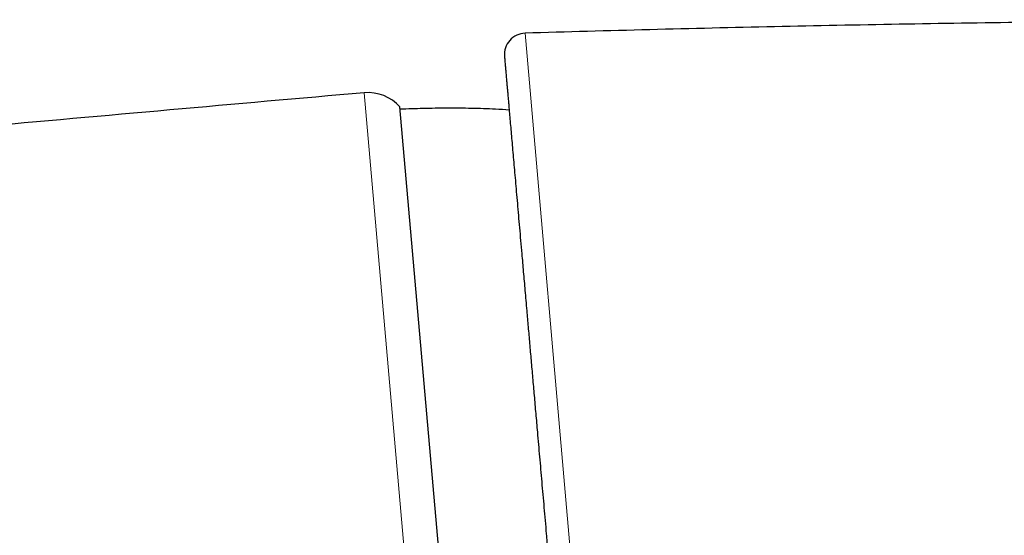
# Model space of a CAD drawing. Header units: millimetres. Extents: x 8 to 801, y 12 to 763.
# Tile 132 of 157: x 412 to 435, y 527 to 539. Entities that reach past the tile are written whole.
import ezdxf

# ---------------------------------------------------------------- set-up
doc = ezdxf.new("R2010")
doc.units = ezdxf.units.MM

msp = doc.modelspace()

# ---------------------------------------------------------------- linework, layer by layer
at = {"color": 252, "linetype": 'Continuous', "lineweight": 0}
for p, q in [((423.71, 538.788), (426.812, 503.332)), ((423.991, 491.067), (419.939, 537.39))]:
    msp.add_line(p, q, dxfattribs=at)
at = {"color": 7, "linetype": 'Continuous', "lineweight": 30}
msp.add_line((424.757, 491.541), (420.775, 537.057), dxfattribs=at)
for centre, radius, start, end in [((423.725, 538.288), 0.5, 91.7184, 185), ((732.242, -3022.939), 3574, 95.01301, 95.159686), ((420.026, 536.394), 1, 41.5268, 95.013)]:
    msp.add_arc(centre, radius, start, end, dxfattribs=at)
for points, knots in [([(445.846, 539.102), (445.412, 539.103), (443.944, 539.106), (441.441, 539.098), (438.397, 539.077), (435.411, 539.044), (432.486, 538.998), (429.56, 538.941), (426.635, 538.872), (424.685, 538.816), (423.71, 538.788)], [0, 0, 0, 0, 0.058801, 0.198984, 0.339168, 0.471341, 0.603511, 0.735679, 0.867842, 1, 1, 1, 1]), ([(423.227, 538.243), (423.227, 538.244), (423.227, 538.245), (423.228, 538.234), (423.23, 538.209), (423.234, 538.168), (423.238, 538.113), (423.245, 538.044), (423.251, 537.975), (423.256, 537.916), (423.26, 537.871), (423.264, 537.823), (423.268, 537.772), (423.273, 537.718), (423.279, 537.651), (423.286, 537.569), (423.295, 537.467), (423.304, 537.363), (423.313, 537.257), (423.323, 537.149), (423.333, 537.035), (423.343, 536.917), (423.354, 536.796), (423.366, 536.65), (423.382, 536.476), (423.4, 536.269), (423.419, 536.05), (423.439, 535.821), (423.46, 535.581), (423.482, 535.33), (423.505, 535.068), (423.529, 534.796), (423.553, 534.515), (423.579, 534.223), (423.605, 533.922), (423.629, 533.647), (423.651, 533.401), (423.669, 533.188), (423.688, 532.971), (423.708, 532.748), (423.728, 532.516), (423.753, 532.233), (423.782, 531.898), (423.816, 531.509), (423.851, 531.111), (423.887, 530.704), (423.923, 530.288), (423.96, 529.862), (423.994, 529.478), (424.024, 529.139), (424.049, 528.849), (424.075, 528.556), (424.1, 528.26), (424.127, 527.961), (424.153, 527.659), (424.18, 527.353), (424.209, 527.018), (424.241, 526.653), (424.276, 526.256), (424.311, 525.853), (424.347, 525.444), (424.387, 524.989), (424.431, 524.488), (424.478, 523.943), (424.526, 523.392), (424.575, 522.835), (424.624, 522.273), (424.674, 521.706), (424.724, 521.133), (424.774, 520.557), (424.825, 519.978), (424.876, 519.396), (424.927, 518.812), (424.975, 518.267), (425.019, 517.762), (425.06, 517.297), (425.1, 516.831), (425.141, 516.367), (425.185, 515.863), (425.233, 515.32), (425.284, 514.734), (425.335, 514.149), (425.386, 513.564), (425.437, 512.979), (425.489, 512.395), (425.53, 511.918), (425.562, 511.55), (425.585, 511.289), (425.608, 511.029), (425.631, 510.77), (425.653, 510.511), (425.68, 510.203), (425.711, 509.848), (425.747, 509.445), (425.781, 509.057), (425.813, 508.686), (425.844, 508.329), (425.875, 507.975), (425.906, 507.624), (425.936, 507.281), (425.97, 506.887), (426.009, 506.442), (426.053, 505.942), (426.096, 505.448), (426.139, 504.958), (426.182, 504.472), (426.224, 503.991), (426.251, 503.675), (426.265, 503.516)], [0, 0, 0, 0, 0.003697, 0.015717, 0.027729, 0.039741, 0.051758, 0.06379, 0.075843, 0.081247, 0.086646, 0.092041, 0.097431, 0.102819, 0.108204, 0.116662, 0.125119, 0.133577, 0.14113, 0.148689, 0.156253, 0.163825, 0.171218, 0.178385, 0.189342, 0.200286, 0.211224, 0.222161, 0.233104, 0.244056, 0.255024, 0.265973, 0.276905, 0.287825, 0.298739, 0.309653, 0.316801, 0.323953, 0.33111, 0.338274, 0.345634, 0.35321, 0.36479, 0.376356, 0.387914, 0.399471, 0.411035, 0.42261, 0.434204, 0.441727, 0.44924, 0.456745, 0.464243, 0.471737, 0.479229, 0.486719, 0.49421, 0.503631, 0.513061, 0.522501, 0.531998, 0.54164, 0.553918, 0.566179, 0.578432, 0.590684, 0.602942, 0.615216, 0.627512, 0.639786, 0.652036, 0.66427, 0.676496, 0.688721, 0.698331, 0.70795, 0.71758, 0.727185, 0.736637, 0.748673, 0.760693, 0.772705, 0.784717, 0.796734, 0.808766, 0.820819, 0.826223, 0.831622, 0.837017, 0.842407, 0.847795, 0.85318, 0.861638, 0.870095, 0.878552, 0.886106, 0.893665, 0.901229, 0.908801, 0.916193, 0.92336, 0.934316, 0.94526, 0.956198, 0.967135, 0.978078, 0.989031, 1, 1, 1, 1]), ([(423.337, 536.985), (423.231, 536.992), (422.937, 537.01), (422.454, 537.025), (421.888, 537.031), (421.329, 537.022), (420.96, 537.009), (420.78, 537.002)], [0, 0, 0, 0, 0.1244555, 0.3456408, 0.5668248, 0.7880043, 1, 1, 1, 1])]:
    msp.add_open_spline(points, degree=3, knots=knots, dxfattribs=at)

doc.saveas('drawing.dxf')
